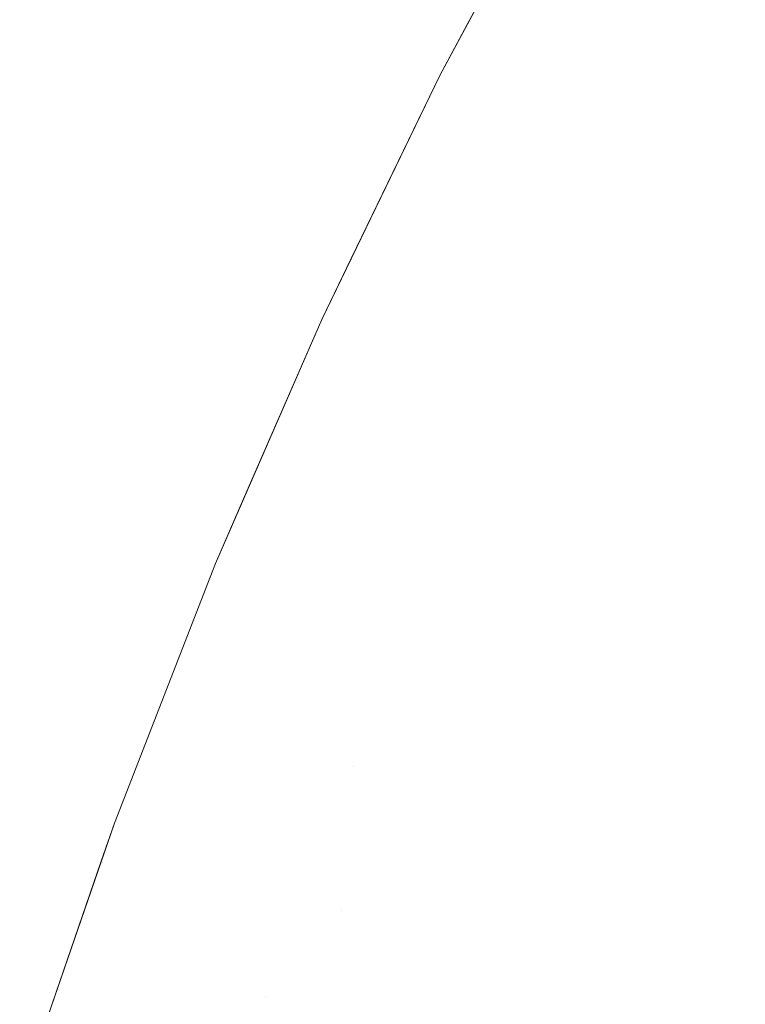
# Model space of a CAD drawing. Header units: centimetres. Extents: x -17.1 to 18.2, y 3.4 to 5.2.
# Tile 59 of 256: x -17.0798 to -17.0676, y 5.1457 to 5.1622. Entities that reach past the tile are written whole.
import ezdxf

# ---------------------------------------------------------------- set-up
doc = ezdxf.new("R2010")
doc.units = ezdxf.units.CM
doc.header["$LTSCALE"] = 2.54
doc.layers.add('Lucido design-1', color=7, linetype='Continuous')

# ---------------------------------------------------------------- blocks, each defined once
blk = doc.blocks.new('Gruppo-4-1')
at = {"color": 7, "linetype": 'Continuous', "lineweight": 9}
for points, invisible_edges in [([(-17.072262, 5.162198, -1872.315514), (-17.070845, 5.164845, -1872.315514), (-17.070845, 5.164845, -1872.915514), (-17.072759, 5.161269, -1872.915514)], 10), ([(-17.072759, 5.161269, -1872.915514), (-17.070845, 5.164845, -1872.915514), (-17.071188, 5.164152, -1872.918638), (-17.07225, 5.162175, -1872.918638)], 14), ([(-17.07225, 5.162175, -1872.31239), (-17.071188, 5.164152, -1872.31239), (-17.070845, 5.164845, -1872.315514), (-17.072262, 5.162198, -1872.315514)], 11), ([(-17.072174, 5.162084, -1872.30927), (-17.071114, 5.164058, -1872.30927), (-17.071188, 5.164152, -1872.31239), (-17.07225, 5.162175, -1872.31239)], 15), ([(-17.07225, 5.162175, -1872.918638), (-17.071188, 5.164152, -1872.918638), (-17.071114, 5.164058, -1872.921758), (-17.072174, 5.162084, -1872.921758)], 15), ([(-17.068572, 5.164114, -1872.290899), (-17.069647, 5.162215, -1872.290899), (-17.069239, 5.161702, -1872.287934), (-17.068173, 5.163586, -1872.287934)], 15), ([(-17.069239, 5.161702, -1872.943094), (-17.069647, 5.162215, -1872.940129), (-17.068572, 5.164114, -1872.940129), (-17.068173, 5.163586, -1872.943094)], 15), ([(-17.072047, 5.161933, -1872.30616), (-17.07099, 5.163903, -1872.30616), (-17.071114, 5.164058, -1872.30927), (-17.072174, 5.162084, -1872.30927)], 15), ([(-17.072174, 5.162084, -1872.921758), (-17.071114, 5.164058, -1872.921758), (-17.07099, 5.163903, -1872.924868), (-17.072047, 5.161933, -1872.924868)], 15), ([(-17.071871, 5.161723, -1872.303063), (-17.070817, 5.163685, -1872.303063), (-17.07099, 5.163903, -1872.30616), (-17.072047, 5.161933, -1872.30616)], 15), ([(-17.072047, 5.161933, -1872.924868), (-17.07099, 5.163903, -1872.924868), (-17.070817, 5.163685, -1872.927965), (-17.071871, 5.161723, -1872.927965)], 15), ([(-17.071645, 5.161453, -1872.299984), (-17.070595, 5.163407, -1872.299984), (-17.070817, 5.163685, -1872.303063), (-17.071871, 5.161723, -1872.303063)], 15), ([(-17.071871, 5.161723, -1872.927965), (-17.070817, 5.163685, -1872.927965), (-17.070595, 5.163407, -1872.931044), (-17.071645, 5.161453, -1872.931044)], 15), ([(-17.068173, 5.163586, -1872.287934), (-17.069239, 5.161702, -1872.287934), (-17.068787, 5.161134, -1872.285009), (-17.067731, 5.163, -1872.285009)], 15), ([(-17.068173, 5.163586, -1872.943094), (-17.067731, 5.163, -1872.946019), (-17.068787, 5.161134, -1872.946019), (-17.069239, 5.161702, -1872.943094)], 15), ([(-17.07137, 5.161125, -1872.296927), (-17.070326, 5.163068, -1872.296927), (-17.070595, 5.163407, -1872.299984), (-17.071645, 5.161453, -1872.299984)], 15), ([(-17.071645, 5.161453, -1872.931044), (-17.070595, 5.163407, -1872.931044), (-17.070326, 5.163068, -1872.934101), (-17.07137, 5.161125, -1872.934101)], 15), ([(-17.071047, 5.16074, -1872.293898), (-17.070009, 5.162671, -1872.293898), (-17.070326, 5.163068, -1872.296927), (-17.07137, 5.161125, -1872.296927)], 15), ([(-17.07137, 5.161125, -1872.934101), (-17.070326, 5.163068, -1872.934101), (-17.070009, 5.162671, -1872.93713), (-17.071047, 5.16074, -1872.93713)], 15), ([(-17.067731, 5.163, -1872.285009), (-17.068787, 5.161134, -1872.285009), (-17.068292, 5.160512, -1872.282125), (-17.067247, 5.162359, -1872.282125)], 15), ([(-17.068292, 5.160512, -1872.948903), (-17.068787, 5.161134, -1872.946019), (-17.067731, 5.163, -1872.946019), (-17.067247, 5.162359, -1872.948903)], 15), ([(-17.070676, 5.160298, -1872.290899), (-17.069647, 5.162215, -1872.290899), (-17.070009, 5.162671, -1872.293898), (-17.071047, 5.16074, -1872.293898)], 15), ([(-17.071047, 5.16074, -1872.93713), (-17.070009, 5.162671, -1872.93713), (-17.069647, 5.162215, -1872.940129), (-17.070676, 5.160298, -1872.940129)], 15), ([(-17.067247, 5.162359, -1872.282125), (-17.068292, 5.160512, -1872.282125), (-17.067755, 5.159838, -1872.279288), (-17.066722, 5.161664, -1872.279288)], 15), ([(-17.067247, 5.162359, -1872.948903), (-17.066722, 5.161664, -1872.95174), (-17.067755, 5.159838, -1872.95174), (-17.068292, 5.160512, -1872.948903)], 15), ([(-17.07225, 5.162175, -1872.31239), (-17.073266, 5.160183, -1872.31239), (-17.073188, 5.160095, -1872.30927), (-17.072174, 5.162084, -1872.30927)], 15), ([(-17.072759, 5.161269, -1872.315514), (-17.073266, 5.160183, -1872.31239), (-17.07225, 5.162175, -1872.31239)], 11), ([(-17.07225, 5.162175, -1872.918638), (-17.073266, 5.160183, -1872.918638), (-17.072759, 5.161269, -1872.915514)], 11), ([(-17.072174, 5.162084, -1872.921758), (-17.073188, 5.160095, -1872.921758), (-17.073266, 5.160183, -1872.918638), (-17.07225, 5.162175, -1872.918638)], 15), ([(-17.07225, 5.162175, -1872.31239), (-17.072262, 5.162198, -1872.315514), (-17.072759, 5.161269, -1872.315514)], 9), ([(-17.072759, 5.161269, -1872.915514), (-17.072759, 5.161269, -1872.315514), (-17.072262, 5.162198, -1872.315514)], 9), ([(-17.07026, 5.159801, -1872.287934), (-17.069239, 5.161702, -1872.287934), (-17.069647, 5.162215, -1872.290899), (-17.070676, 5.160298, -1872.290899)], 15), ([(-17.070676, 5.160298, -1872.940129), (-17.069647, 5.162215, -1872.940129), (-17.069239, 5.161702, -1872.943094), (-17.07026, 5.159801, -1872.943094)], 15), ([(-17.072174, 5.162084, -1872.30927), (-17.073188, 5.160095, -1872.30927), (-17.073059, 5.159949, -1872.30616), (-17.072047, 5.161933, -1872.30616)], 15), ([(-17.072047, 5.161933, -1872.924868), (-17.073059, 5.159949, -1872.924868), (-17.073188, 5.160095, -1872.921758), (-17.072174, 5.162084, -1872.921758)], 15), ([(-17.072047, 5.161933, -1872.30616), (-17.073059, 5.159949, -1872.30616), (-17.072879, 5.159745, -1872.303063), (-17.071871, 5.161723, -1872.303063)], 15), ([(-17.071871, 5.161723, -1872.927965), (-17.072879, 5.159745, -1872.927965), (-17.073059, 5.159949, -1872.924868), (-17.072047, 5.161933, -1872.924868)], 15), ([(-17.071871, 5.161723, -1872.303063), (-17.072879, 5.159745, -1872.303063), (-17.072649, 5.159484, -1872.299984), (-17.071645, 5.161453, -1872.299984)], 15), ([(-17.071645, 5.161453, -1872.931044), (-17.072649, 5.159484, -1872.931044), (-17.072879, 5.159745, -1872.927965), (-17.071871, 5.161723, -1872.927965)], 15), ([(-17.069798, 5.15925, -1872.285009), (-17.068787, 5.161134, -1872.285009), (-17.069239, 5.161702, -1872.287934), (-17.07026, 5.159801, -1872.287934)], 15), ([(-17.07026, 5.159801, -1872.943094), (-17.069239, 5.161702, -1872.943094), (-17.068787, 5.161134, -1872.946019), (-17.069798, 5.15925, -1872.946019)], 15), ([(-17.066722, 5.161664, -1872.279288), (-17.067755, 5.159838, -1872.279288), (-17.067179, 5.159113, -1872.276499), (-17.066158, 5.160918, -1872.276499)], 15), ([(-17.067179, 5.159113, -1872.954529), (-17.067755, 5.159838, -1872.95174), (-17.066722, 5.161664, -1872.95174), (-17.066158, 5.160918, -1872.954529)], 15), ([(-17.071645, 5.161453, -1872.299984), (-17.072649, 5.159484, -1872.299984), (-17.072368, 5.159167, -1872.296927), (-17.07137, 5.161125, -1872.296927)], 15), ([(-17.07137, 5.161125, -1872.934101), (-17.072368, 5.159167, -1872.934101), (-17.072649, 5.159484, -1872.931044), (-17.071645, 5.161453, -1872.931044)], 15), ([(-17.074246, 5.158198, -1872.315514), (-17.072759, 5.161269, -1872.315514), (-17.072759, 5.161269, -1872.915514), (-17.074742, 5.157175, -1872.915514)], 10), ([(-17.074742, 5.157175, -1872.915514), (-17.072759, 5.161269, -1872.915514), (-17.073266, 5.160183, -1872.918638), (-17.074236, 5.158178, -1872.918638)], 14), ([(-17.074236, 5.158178, -1872.31239), (-17.073266, 5.160183, -1872.31239), (-17.072759, 5.161269, -1872.315514), (-17.074246, 5.158198, -1872.315514)], 11), ([(-17.07137, 5.161125, -1872.296927), (-17.072368, 5.159167, -1872.296927), (-17.072039, 5.158793, -1872.293898), (-17.071047, 5.16074, -1872.293898)], 15), ([(-17.071047, 5.16074, -1872.93713), (-17.072039, 5.158793, -1872.93713), (-17.072368, 5.159167, -1872.934101), (-17.07137, 5.161125, -1872.934101)], 15), ([(-17.069293, 5.158648, -1872.282125), (-17.068292, 5.160512, -1872.282125), (-17.068787, 5.161134, -1872.285009), (-17.069798, 5.15925, -1872.285009)], 15), ([(-17.069798, 5.15925, -1872.946019), (-17.068787, 5.161134, -1872.946019), (-17.068292, 5.160512, -1872.948903), (-17.069293, 5.158648, -1872.948903)], 15), ([(-17.071047, 5.16074, -1872.293898), (-17.072039, 5.158793, -1872.293898), (-17.071661, 5.158366, -1872.290899), (-17.070676, 5.160298, -1872.290899)], 15), ([(-17.070676, 5.160298, -1872.940129), (-17.071661, 5.158366, -1872.940129), (-17.072039, 5.158793, -1872.93713), (-17.071047, 5.16074, -1872.93713)], 15), ([(-17.068746, 5.157994, -1872.279288), (-17.067755, 5.159838, -1872.279288), (-17.068292, 5.160512, -1872.282125), (-17.069293, 5.158648, -1872.282125)], 15), ([(-17.069293, 5.158648, -1872.948903), (-17.068292, 5.160512, -1872.948903), (-17.067755, 5.159838, -1872.95174), (-17.068746, 5.157994, -1872.95174)], 15), ([(-17.070676, 5.160298, -1872.290899), (-17.071661, 5.158366, -1872.290899), (-17.071237, 5.157885, -1872.287934), (-17.07026, 5.159801, -1872.287934)], 15), ([(-17.07026, 5.159801, -1872.943094), (-17.071237, 5.157885, -1872.943094), (-17.071661, 5.158366, -1872.940129), (-17.070676, 5.160298, -1872.940129)], 15), ([(-17.074157, 5.158093, -1872.30927), (-17.073188, 5.160095, -1872.30927), (-17.073266, 5.160183, -1872.31239), (-17.074236, 5.158178, -1872.31239)], 15), ([(-17.074236, 5.158178, -1872.918638), (-17.073266, 5.160183, -1872.918638), (-17.073188, 5.160095, -1872.921758), (-17.074157, 5.158093, -1872.921758)], 15), ([(-17.074026, 5.157952, -1872.30616), (-17.073059, 5.159949, -1872.30616), (-17.073188, 5.160095, -1872.30927), (-17.074157, 5.158093, -1872.30927)], 15), ([(-17.074157, 5.158093, -1872.921758), (-17.073188, 5.160095, -1872.921758), (-17.073059, 5.159949, -1872.924868), (-17.074026, 5.157952, -1872.924868)], 15), ([(-17.073842, 5.157755, -1872.303063), (-17.072879, 5.159745, -1872.303063), (-17.073059, 5.159949, -1872.30616), (-17.074026, 5.157952, -1872.30616)], 15), ([(-17.074026, 5.157952, -1872.924868), (-17.073059, 5.159949, -1872.924868), (-17.072879, 5.159745, -1872.927965), (-17.073842, 5.157755, -1872.927965)], 15), ([(-17.07026, 5.159801, -1872.287934), (-17.071237, 5.157885, -1872.287934), (-17.070766, 5.157352, -1872.285009), (-17.069798, 5.15925, -1872.285009)], 15), ([(-17.069798, 5.15925, -1872.946019), (-17.070766, 5.157352, -1872.946019), (-17.071237, 5.157885, -1872.943094), (-17.07026, 5.159801, -1872.943094)], 15), ([(-17.068157, 5.157292, -1872.276499), (-17.067179, 5.159113, -1872.276499), (-17.067755, 5.159838, -1872.279288), (-17.068746, 5.157994, -1872.279288)], 15), ([(-17.068746, 5.157994, -1872.95174), (-17.067755, 5.159838, -1872.95174), (-17.067179, 5.159113, -1872.954529), (-17.068157, 5.157292, -1872.954529)], 15), ([(-17.073608, 5.157503, -1872.299984), (-17.072649, 5.159484, -1872.299984), (-17.072879, 5.159745, -1872.303063), (-17.073842, 5.157755, -1872.303063)], 15), ([(-17.073842, 5.157755, -1872.927965), (-17.072879, 5.159745, -1872.927965), (-17.072649, 5.159484, -1872.931044), (-17.073608, 5.157503, -1872.931044)], 15), ([(-17.073322, 5.157196, -1872.296927), (-17.072368, 5.159167, -1872.296927), (-17.072649, 5.159484, -1872.299984), (-17.073608, 5.157503, -1872.299984)], 15), ([(-17.073608, 5.157503, -1872.931044), (-17.072649, 5.159484, -1872.931044), (-17.072368, 5.159167, -1872.934101), (-17.073322, 5.157196, -1872.934101)], 15), ([(-17.072987, 5.156835, -1872.293898), (-17.072039, 5.158793, -1872.293898), (-17.072368, 5.159167, -1872.296927), (-17.073322, 5.157196, -1872.296927)], 15), ([(-17.073322, 5.157196, -1872.934101), (-17.072368, 5.159167, -1872.934101), (-17.072039, 5.158793, -1872.93713), (-17.072987, 5.156835, -1872.93713)], 15), ([(-17.069798, 5.15925, -1872.285009), (-17.070766, 5.157352, -1872.285009), (-17.070251, 5.156769, -1872.282125), (-17.069293, 5.158648, -1872.282125)], 15), ([(-17.069293, 5.158648, -1872.948903), (-17.070251, 5.156769, -1872.948903), (-17.070766, 5.157352, -1872.946019), (-17.069798, 5.15925, -1872.946019)], 15), ([(-17.067529, 5.156543, -1872.273762), (-17.066564, 5.158341, -1872.273762), (-17.067179, 5.159113, -1872.276499), (-17.068157, 5.157292, -1872.276499)], 15), ([(-17.068157, 5.157292, -1872.954529), (-17.067179, 5.159113, -1872.954529), (-17.066564, 5.158341, -1872.957266), (-17.067529, 5.156543, -1872.957266)], 15), ([(-17.072602, 5.156422, -1872.290899), (-17.071661, 5.158366, -1872.290899), (-17.072039, 5.158793, -1872.293898), (-17.072987, 5.156835, -1872.293898)], 15), ([(-17.072987, 5.156835, -1872.93713), (-17.072039, 5.158793, -1872.93713), (-17.071661, 5.158366, -1872.940129), (-17.072602, 5.156422, -1872.940129)], 15), ([(-17.069293, 5.158648, -1872.282125), (-17.070251, 5.156769, -1872.282125), (-17.069693, 5.156137, -1872.279288), (-17.068746, 5.157994, -1872.279288)], 15), ([(-17.068746, 5.157994, -1872.95174), (-17.069693, 5.156137, -1872.95174), (-17.070251, 5.156769, -1872.948903), (-17.069293, 5.158648, -1872.948903)], 15), ([(-17.07217, 5.155957, -1872.287934), (-17.071237, 5.157885, -1872.287934), (-17.071661, 5.158366, -1872.290899), (-17.072602, 5.156422, -1872.290899)], 15), ([(-17.072602, 5.156422, -1872.940129), (-17.071661, 5.158366, -1872.940129), (-17.071237, 5.157885, -1872.943094), (-17.07217, 5.155957, -1872.943094)], 15), ([(-17.074236, 5.158178, -1872.31239), (-17.075161, 5.156163, -1872.31239), (-17.075081, 5.156081, -1872.30927), (-17.074157, 5.158093, -1872.30927)], 15), ([(-17.074742, 5.157175, -1872.315514), (-17.075161, 5.156163, -1872.31239), (-17.074236, 5.158178, -1872.31239)], 11), ([(-17.074236, 5.158178, -1872.918638), (-17.075161, 5.156163, -1872.918638), (-17.074742, 5.157175, -1872.915514)], 11), ([(-17.074157, 5.158093, -1872.921758), (-17.075081, 5.156081, -1872.921758), (-17.075161, 5.156163, -1872.918638), (-17.074236, 5.158178, -1872.918638)], 15), ([(-17.074236, 5.158178, -1872.31239), (-17.074246, 5.158198, -1872.315514), (-17.074742, 5.157175, -1872.315514)], 9), ([(-17.074742, 5.157175, -1872.915514), (-17.074742, 5.157175, -1872.315514), (-17.074246, 5.158198, -1872.315514)], 9), ([(-17.074157, 5.158093, -1872.30927), (-17.075081, 5.156081, -1872.30927), (-17.074948, 5.155945, -1872.30616), (-17.074026, 5.157952, -1872.30616)], 15), ([(-17.074026, 5.157952, -1872.924868), (-17.074948, 5.155945, -1872.924868), (-17.075081, 5.156081, -1872.921758), (-17.074157, 5.158093, -1872.921758)], 15), ([(-17.068746, 5.157994, -1872.279288), (-17.069693, 5.156137, -1872.279288), (-17.069093, 5.155457, -1872.276499), (-17.068157, 5.157292, -1872.276499)], 15), ([(-17.068157, 5.157292, -1872.954529), (-17.069093, 5.155457, -1872.954529), (-17.069693, 5.156137, -1872.95174), (-17.068746, 5.157994, -1872.95174)], 15), ([(-17.074026, 5.157952, -1872.30616), (-17.074948, 5.155945, -1872.30616), (-17.074761, 5.155755, -1872.303063), (-17.073842, 5.157755, -1872.303063)], 15), ([(-17.073842, 5.157755, -1872.927965), (-17.074761, 5.155755, -1872.927965), (-17.074948, 5.155945, -1872.924868), (-17.074026, 5.157952, -1872.924868)], 15), ([(-17.071691, 5.155442, -1872.285009), (-17.070766, 5.157352, -1872.285009), (-17.071237, 5.157885, -1872.287934), (-17.07217, 5.155957, -1872.287934)], 15), ([(-17.07217, 5.155957, -1872.943094), (-17.071237, 5.157885, -1872.943094), (-17.070766, 5.157352, -1872.946019), (-17.071691, 5.155442, -1872.946019)], 15), ([(-17.073842, 5.157755, -1872.303063), (-17.074761, 5.155755, -1872.303063), (-17.074522, 5.155511, -1872.299984), (-17.073608, 5.157503, -1872.299984)], 15), ([(-17.073608, 5.157503, -1872.931044), (-17.074522, 5.155511, -1872.931044), (-17.074761, 5.155755, -1872.927965), (-17.073842, 5.157755, -1872.927965)], 15), ([(-17.073608, 5.157503, -1872.299984), (-17.074522, 5.155511, -1872.299984), (-17.074232, 5.155215, -1872.296927), (-17.073322, 5.157196, -1872.296927)], 15), ([(-17.073322, 5.157196, -1872.934101), (-17.074232, 5.155215, -1872.934101), (-17.074522, 5.155511, -1872.931044), (-17.073608, 5.157503, -1872.931044)], 15), ([(-17.071166, 5.154878, -1872.282125), (-17.070251, 5.156769, -1872.282125), (-17.070766, 5.157352, -1872.285009), (-17.071691, 5.155442, -1872.285009)], 15), ([(-17.071691, 5.155442, -1872.946019), (-17.070766, 5.157352, -1872.946019), (-17.070251, 5.156769, -1872.948903), (-17.071166, 5.154878, -1872.948903)], 15), ([(-17.074742, 5.157175, -1872.915514), (-17.076527, 5.153075, -1872.915514), (-17.076527, 5.153075, -1872.315514), (-17.076054, 5.154161, -1872.315514)], 10), ([(-17.076527, 5.153075, -1872.915514), (-17.074742, 5.157175, -1872.915514), (-17.075161, 5.156163, -1872.918638), (-17.076042, 5.154142, -1872.918638)], 14), ([(-17.076042, 5.154142, -1872.31239), (-17.075161, 5.156163, -1872.31239), (-17.074742, 5.157175, -1872.315514), (-17.076054, 5.154161, -1872.315514)], 11), ([(-17.076054, 5.154161, -1872.315514), (-17.074742, 5.157175, -1872.315514), (-17.074742, 5.157175, -1872.915514)], 10), ([(-17.073322, 5.157196, -1872.296927), (-17.074232, 5.155215, -1872.296927), (-17.073891, 5.154867, -1872.293898), (-17.072987, 5.156835, -1872.293898)], 15), ([(-17.072987, 5.156835, -1872.93713), (-17.073891, 5.154867, -1872.93713), (-17.074232, 5.155215, -1872.934101), (-17.073322, 5.157196, -1872.934101)], 15), ([(-17.068157, 5.157292, -1872.276499), (-17.069093, 5.155457, -1872.276499), (-17.068453, 5.154732, -1872.273762), (-17.067529, 5.156543, -1872.273762)], 15), ([(-17.067529, 5.156543, -1872.957266), (-17.068453, 5.154732, -1872.957266), (-17.069093, 5.155457, -1872.954529), (-17.068157, 5.157292, -1872.954529)], 15), ([(-17.072987, 5.156835, -1872.293898), (-17.073891, 5.154867, -1872.293898), (-17.0735, 5.154468, -1872.290899), (-17.072602, 5.156422, -1872.290899)], 15), ([(-17.072602, 5.156422, -1872.940129), (-17.0735, 5.154468, -1872.940129), (-17.073891, 5.154867, -1872.93713), (-17.072987, 5.156835, -1872.93713)], 15), ([(-17.070598, 5.154267, -1872.279288), (-17.069693, 5.156137, -1872.279288), (-17.070251, 5.156769, -1872.282125), (-17.071166, 5.154878, -1872.282125)], 15), ([(-17.071166, 5.154878, -1872.948903), (-17.070251, 5.156769, -1872.948903), (-17.069693, 5.156137, -1872.95174), (-17.070598, 5.154267, -1872.95174)], 15), ([(-17.067529, 5.156543, -1872.273762), (-17.068453, 5.154732, -1872.273762), (-17.067774, 5.153963, -1872.27108), (-17.066863, 5.155749, -1872.27108)], 15), ([(-17.066863, 5.155749, -1872.959948), (-17.067774, 5.153963, -1872.959948), (-17.068453, 5.154732, -1872.957266), (-17.067529, 5.156543, -1872.957266)], 15), ([(-17.072602, 5.156422, -1872.290899), (-17.0735, 5.154468, -1872.290899), (-17.07306, 5.15402, -1872.287934), (-17.07217, 5.155957, -1872.287934)], 15), ([(-17.07217, 5.155957, -1872.943094), (-17.07306, 5.15402, -1872.943094), (-17.0735, 5.154468, -1872.940129), (-17.072602, 5.156422, -1872.940129)], 15), ([(-17.075961, 5.154063, -1872.30927), (-17.075081, 5.156081, -1872.30927), (-17.075161, 5.156163, -1872.31239), (-17.076042, 5.154142, -1872.31239)], 15), ([(-17.076042, 5.154142, -1872.918638), (-17.075161, 5.156163, -1872.918638), (-17.075081, 5.156081, -1872.921758), (-17.075961, 5.154063, -1872.921758)], 15), ([(-17.075825, 5.153931, -1872.30616), (-17.074948, 5.155945, -1872.30616), (-17.075081, 5.156081, -1872.30927), (-17.075961, 5.154063, -1872.30927)], 15), ([(-17.075961, 5.154063, -1872.921758), (-17.075081, 5.156081, -1872.921758), (-17.074948, 5.155945, -1872.924868), (-17.075825, 5.153931, -1872.924868)], 15), ([(-17.069987, 5.15361, -1872.276499), (-17.069093, 5.155457, -1872.276499), (-17.069693, 5.156137, -1872.279288), (-17.070598, 5.154267, -1872.279288)], 15), ([(-17.070598, 5.154267, -1872.95174), (-17.069693, 5.156137, -1872.95174), (-17.069093, 5.155457, -1872.954529), (-17.069987, 5.15361, -1872.954529)], 15), ([(-17.075636, 5.153748, -1872.303063), (-17.074761, 5.155755, -1872.303063), (-17.074948, 5.155945, -1872.30616), (-17.075825, 5.153931, -1872.30616)], 15), ([(-17.075825, 5.153931, -1872.924868), (-17.074948, 5.155945, -1872.924868), (-17.074761, 5.155755, -1872.927965), (-17.075636, 5.153748, -1872.927965)], 15), ([(-17.07217, 5.155957, -1872.287934), (-17.07306, 5.15402, -1872.287934), (-17.072572, 5.153522, -1872.285009), (-17.071691, 5.155442, -1872.285009)], 15), ([(-17.071691, 5.155442, -1872.946019), (-17.072572, 5.153522, -1872.946019), (-17.07306, 5.15402, -1872.943094), (-17.07217, 5.155957, -1872.943094)], 15), ([(-17.075393, 5.153513, -1872.299984), (-17.074522, 5.155511, -1872.299984), (-17.074761, 5.155755, -1872.303063), (-17.075636, 5.153748, -1872.303063)], 15), ([(-17.075636, 5.153748, -1872.927965), (-17.074761, 5.155755, -1872.927965), (-17.074522, 5.155511, -1872.931044), (-17.075393, 5.153513, -1872.931044)], 15), ([(-17.066863, 5.155749, -1872.27108), (-17.067774, 5.153963, -1872.27108), (-17.067058, 5.153153, -1872.268455), (-17.066162, 5.154912, -1872.268455)], 15), ([(-17.066162, 5.154912, -1872.962573), (-17.067058, 5.153153, -1872.962573), (-17.067774, 5.153963, -1872.959948), (-17.066863, 5.155749, -1872.959948)], 15), ([(-17.075098, 5.153228, -1872.296927), (-17.074232, 5.155215, -1872.296927), (-17.074522, 5.155511, -1872.299984), (-17.075393, 5.153513, -1872.299984)], 15), ([(-17.075393, 5.153513, -1872.931044), (-17.074522, 5.155511, -1872.931044), (-17.074232, 5.155215, -1872.934101), (-17.075098, 5.153228, -1872.934101)], 15), ([(-17.071691, 5.155442, -1872.285009), (-17.072572, 5.153522, -1872.285009), (-17.072039, 5.152978, -1872.282125), (-17.071166, 5.154878, -1872.282125)], 15), ([(-17.071166, 5.154878, -1872.948903), (-17.072039, 5.152978, -1872.948903), (-17.072572, 5.153522, -1872.946019), (-17.071691, 5.155442, -1872.946019)], 15), ([(-17.069335, 5.152909, -1872.273762), (-17.068453, 5.154732, -1872.273762), (-17.069093, 5.155457, -1872.276499), (-17.069987, 5.15361, -1872.276499)], 15), ([(-17.069987, 5.15361, -1872.954529), (-17.069093, 5.155457, -1872.954529), (-17.068453, 5.154732, -1872.957266), (-17.069335, 5.152909, -1872.957266)], 15), ([(-17.074751, 5.152892, -1872.293898), (-17.073891, 5.154867, -1872.293898), (-17.074232, 5.155215, -1872.296927), (-17.075098, 5.153228, -1872.296927)], 15), ([(-17.075098, 5.153228, -1872.934101), (-17.074232, 5.155215, -1872.934101), (-17.073891, 5.154867, -1872.93713), (-17.074751, 5.152892, -1872.93713)], 15), ([(-17.074354, 5.152508, -1872.290899), (-17.0735, 5.154468, -1872.290899), (-17.073891, 5.154867, -1872.293898), (-17.074751, 5.152892, -1872.293898)], 15), ([(-17.074751, 5.152892, -1872.93713), (-17.073891, 5.154867, -1872.93713), (-17.0735, 5.154468, -1872.940129), (-17.074354, 5.152508, -1872.940129)], 15), ([(-17.071166, 5.154878, -1872.282125), (-17.072039, 5.152978, -1872.282125), (-17.071461, 5.152388, -1872.279288), (-17.070598, 5.154267, -1872.279288)], 15), ([(-17.070598, 5.154267, -1872.95174), (-17.071461, 5.152388, -1872.95174), (-17.072039, 5.152978, -1872.948903), (-17.071166, 5.154878, -1872.948903)], 15), ([(-17.068643, 5.152167, -1872.27108), (-17.067774, 5.153963, -1872.27108), (-17.068453, 5.154732, -1872.273762), (-17.069335, 5.152909, -1872.273762)], 15), ([(-17.069335, 5.152909, -1872.957266), (-17.068453, 5.154732, -1872.957266), (-17.067774, 5.153963, -1872.959948), (-17.068643, 5.152167, -1872.959948)], 15), ([(-17.073907, 5.152075, -1872.287934), (-17.07306, 5.15402, -1872.287934), (-17.0735, 5.154468, -1872.290899), (-17.074354, 5.152508, -1872.290899)], 15), ([(-17.074354, 5.152508, -1872.940129), (-17.0735, 5.154468, -1872.940129), (-17.07306, 5.15402, -1872.943094), (-17.073907, 5.152075, -1872.943094)], 15), ([(-17.070598, 5.154267, -1872.279288), (-17.071461, 5.152388, -1872.279288), (-17.070839, 5.151754, -1872.276499), (-17.069987, 5.15361, -1872.276499)], 15), ([(-17.069987, 5.15361, -1872.954529), (-17.070839, 5.151754, -1872.954529), (-17.071461, 5.152388, -1872.95174), (-17.070598, 5.154267, -1872.95174)], 15), ([(-17.076042, 5.154142, -1872.31239), (-17.07688, 5.152115, -1872.31239), (-17.076797, 5.152039, -1872.30927), (-17.075961, 5.154063, -1872.30927)], 15), ([(-17.076527, 5.153075, -1872.315514), (-17.07688, 5.152115, -1872.31239), (-17.076042, 5.154142, -1872.31239)], 11), ([(-17.076042, 5.154142, -1872.918638), (-17.07688, 5.152115, -1872.918638), (-17.076527, 5.153075, -1872.915514)], 11), ([(-17.075961, 5.154063, -1872.921758), (-17.076797, 5.152039, -1872.921758), (-17.07688, 5.152115, -1872.918638), (-17.076042, 5.154142, -1872.918638)], 15), ([(-17.075961, 5.154063, -1872.30927), (-17.076797, 5.152039, -1872.30927), (-17.076659, 5.151913, -1872.30616), (-17.075825, 5.153931, -1872.30616)], 15), ([(-17.075825, 5.153931, -1872.924868), (-17.076659, 5.151913, -1872.924868), (-17.076797, 5.152039, -1872.921758), (-17.075961, 5.154063, -1872.921758)], 15), ([(-17.076042, 5.154142, -1872.31239), (-17.076054, 5.154161, -1872.315514), (-17.076527, 5.153075, -1872.315514)], 9), ([(-17.073412, 5.151596, -1872.285009), (-17.072572, 5.153522, -1872.285009), (-17.07306, 5.15402, -1872.287934), (-17.073907, 5.152075, -1872.287934)], 15), ([(-17.073907, 5.152075, -1872.943094), (-17.07306, 5.15402, -1872.943094), (-17.072572, 5.153522, -1872.946019), (-17.073412, 5.151596, -1872.946019)], 15), ([(-17.075825, 5.153931, -1872.30616), (-17.076659, 5.151913, -1872.30616), (-17.076467, 5.151737, -1872.303063), (-17.075636, 5.153748, -1872.303063)], 15), ([(-17.075636, 5.153748, -1872.927965), (-17.076467, 5.151737, -1872.927965), (-17.076659, 5.151913, -1872.924868), (-17.075825, 5.153931, -1872.924868)], 15), ([(-17.067915, 5.151383, -1872.268455), (-17.067058, 5.153153, -1872.268455), (-17.067774, 5.153963, -1872.27108), (-17.068643, 5.152167, -1872.27108)], 15), ([(-17.068643, 5.152167, -1872.959948), (-17.067774, 5.153963, -1872.959948), (-17.067058, 5.153153, -1872.962573), (-17.067915, 5.151383, -1872.962573)], 15), ([(-17.075636, 5.153748, -1872.303063), (-17.076467, 5.151737, -1872.303063), (-17.076221, 5.151511, -1872.299984), (-17.075393, 5.153513, -1872.299984)], 15), ([(-17.075393, 5.153513, -1872.931044), (-17.076221, 5.151511, -1872.931044), (-17.076467, 5.151737, -1872.927965), (-17.075636, 5.153748, -1872.927965)], 15), ([(-17.07287, 5.151072, -1872.282125), (-17.072039, 5.152978, -1872.282125), (-17.072572, 5.153522, -1872.285009), (-17.073412, 5.151596, -1872.285009)], 15), ([(-17.073412, 5.151596, -1872.946019), (-17.072572, 5.153522, -1872.946019), (-17.072039, 5.152978, -1872.948903), (-17.07287, 5.151072, -1872.948903)], 15), ([(-17.069987, 5.15361, -1872.276499), (-17.070839, 5.151754, -1872.276499), (-17.070176, 5.151078, -1872.273762), (-17.069335, 5.152909, -1872.273762)], 15), ([(-17.069335, 5.152909, -1872.957266), (-17.070176, 5.151078, -1872.957266), (-17.070839, 5.151754, -1872.954529), (-17.069987, 5.15361, -1872.954529)], 15), ([(-17.075393, 5.153513, -1872.299984), (-17.076221, 5.151511, -1872.299984), (-17.075921, 5.151236, -1872.296927), (-17.075098, 5.153228, -1872.296927)], 15), ([(-17.075098, 5.153228, -1872.934101), (-17.075921, 5.151236, -1872.934101), (-17.076221, 5.151511, -1872.931044), (-17.075393, 5.153513, -1872.931044)], 15), ([(-17.075098, 5.153228, -1872.296927), (-17.075921, 5.151236, -1872.296927), (-17.075569, 5.150913, -1872.293898), (-17.074751, 5.152892, -1872.293898)], 15), ([(-17.074751, 5.152892, -1872.93713), (-17.075569, 5.150913, -1872.93713), (-17.075921, 5.151236, -1872.934101), (-17.075098, 5.153228, -1872.934101)], 15), ([(-17.07688, 5.152115, -1872.31239), (-17.076527, 5.153075, -1872.315514), (-17.078224, 5.148718, -1872.315514)], 9), ([(-17.078224, 5.148718, -1872.915514), (-17.078224, 5.148718, -1872.315514), (-17.076527, 5.153075, -1872.315514), (-17.076527, 5.153075, -1872.915514)], 5), ([(-17.078224, 5.148718, -1872.915514), (-17.076527, 5.153075, -1872.915514), (-17.07688, 5.152115, -1872.918638)], 10), ([(-17.067151, 5.150562, -1872.26589), (-17.066308, 5.152303, -1872.26589), (-17.067058, 5.153153, -1872.268455), (-17.067915, 5.151383, -1872.268455)], 15), ([(-17.067915, 5.151383, -1872.962573), (-17.067058, 5.153153, -1872.962573), (-17.066308, 5.152303, -1872.965138), (-17.067151, 5.150562, -1872.965138)], 15), ([(-17.074751, 5.152892, -1872.293898), (-17.075569, 5.150913, -1872.293898), (-17.075166, 5.150543, -1872.290899), (-17.074354, 5.152508, -1872.290899)], 15), ([(-17.074354, 5.152508, -1872.940129), (-17.075166, 5.150543, -1872.940129), (-17.075569, 5.150913, -1872.93713), (-17.074751, 5.152892, -1872.93713)], 15), ([(-17.072282, 5.150503, -1872.279288), (-17.071461, 5.152388, -1872.279288), (-17.072039, 5.152978, -1872.282125), (-17.07287, 5.151072, -1872.282125)], 15), ([(-17.07287, 5.151072, -1872.948903), (-17.072039, 5.152978, -1872.948903), (-17.071461, 5.152388, -1872.95174), (-17.072282, 5.150503, -1872.95174)], 15), ([(-17.069335, 5.152909, -1872.273762), (-17.070176, 5.151078, -1872.273762), (-17.069473, 5.150361, -1872.27108), (-17.068643, 5.152167, -1872.27108)], 15), ([(-17.068643, 5.152167, -1872.959948), (-17.069473, 5.150361, -1872.959948), (-17.070176, 5.151078, -1872.957266), (-17.069335, 5.152909, -1872.957266)], 15), ([(-17.074354, 5.152508, -1872.290899), (-17.075166, 5.150543, -1872.290899), (-17.074713, 5.150127, -1872.287934), (-17.073907, 5.152075, -1872.287934)], 15), ([(-17.073907, 5.152075, -1872.943094), (-17.074713, 5.150127, -1872.943094), (-17.075166, 5.150543, -1872.940129), (-17.074354, 5.152508, -1872.940129)], 15), ([(-17.071651, 5.149892, -1872.276499), (-17.070839, 5.151754, -1872.276499), (-17.071461, 5.152388, -1872.279288), (-17.072282, 5.150503, -1872.279288)], 15), ([(-17.072282, 5.150503, -1872.95174), (-17.071461, 5.152388, -1872.95174), (-17.070839, 5.151754, -1872.954529), (-17.071651, 5.149892, -1872.954529)], 15), ([(-17.078224, 5.148718, -1872.315514), (-17.078428, 5.148059, -1872.31239), (-17.07688, 5.152115, -1872.31239)], 11), ([(-17.078428, 5.148059, -1872.31239), (-17.078343, 5.147989, -1872.30927), (-17.076797, 5.152039, -1872.30927), (-17.07688, 5.152115, -1872.31239)], 15), ([(-17.07688, 5.152115, -1872.918638), (-17.078428, 5.148059, -1872.918638), (-17.078224, 5.148718, -1872.915514)], 11), ([(-17.07688, 5.152115, -1872.918638), (-17.076797, 5.152039, -1872.921758), (-17.078343, 5.147989, -1872.921758), (-17.078428, 5.148059, -1872.918638)], 15), ([(-17.076659, 5.151913, -1872.30616), (-17.076797, 5.152039, -1872.30927), (-17.078343, 5.147989, -1872.30927), (-17.078201, 5.147872, -1872.30616)], 15), ([(-17.078201, 5.147872, -1872.924868), (-17.078343, 5.147989, -1872.921758), (-17.076797, 5.152039, -1872.921758), (-17.076659, 5.151913, -1872.924868)], 15), ([(-17.073907, 5.152075, -1872.287934), (-17.074713, 5.150127, -1872.287934), (-17.07421, 5.149666, -1872.285009), (-17.073412, 5.151596, -1872.285009)], 15), ([(-17.073412, 5.151596, -1872.946019), (-17.07421, 5.149666, -1872.946019), (-17.074713, 5.150127, -1872.943094), (-17.073907, 5.152075, -1872.943094)], 15), ([(-17.068643, 5.152167, -1872.27108), (-17.069473, 5.150361, -1872.27108), (-17.068732, 5.149605, -1872.268455), (-17.067915, 5.151383, -1872.268455)], 15), ([(-17.067915, 5.151383, -1872.962573), (-17.068732, 5.149605, -1872.962573), (-17.069473, 5.150361, -1872.959948), (-17.068643, 5.152167, -1872.959948)], 15), ([(-17.078201, 5.147872, -1872.30616), (-17.078004, 5.14771, -1872.303063), (-17.076467, 5.151737, -1872.303063), (-17.076659, 5.151913, -1872.30616)], 15), ([(-17.076659, 5.151913, -1872.924868), (-17.076467, 5.151737, -1872.927965), (-17.078004, 5.14771, -1872.927965), (-17.078201, 5.147872, -1872.924868)], 15), ([(-17.076221, 5.151511, -1872.299984), (-17.076467, 5.151737, -1872.303063), (-17.078004, 5.14771, -1872.303063), (-17.077751, 5.147501, -1872.299984)], 15), ([(-17.077751, 5.147501, -1872.931044), (-17.078004, 5.14771, -1872.927965), (-17.076467, 5.151737, -1872.927965), (-17.076221, 5.151511, -1872.931044)], 15), ([(-17.070977, 5.14924, -1872.273762), (-17.070176, 5.151078, -1872.273762), (-17.070839, 5.151754, -1872.276499), (-17.071651, 5.149892, -1872.276499)], 15), ([(-17.071651, 5.149892, -1872.954529), (-17.070839, 5.151754, -1872.954529), (-17.070176, 5.151078, -1872.957266), (-17.070977, 5.14924, -1872.957266)], 15), ([(-17.073412, 5.151596, -1872.285009), (-17.07421, 5.149666, -1872.285009), (-17.07366, 5.149161, -1872.282125), (-17.07287, 5.151072, -1872.282125)], 15), ([(-17.07287, 5.151072, -1872.948903), (-17.07366, 5.149161, -1872.948903), (-17.07421, 5.149666, -1872.946019), (-17.073412, 5.151596, -1872.946019)], 15), ([(-17.077751, 5.147501, -1872.299984), (-17.077443, 5.147248, -1872.296927), (-17.075921, 5.151236, -1872.296927), (-17.076221, 5.151511, -1872.299984)], 15), ([(-17.076221, 5.151511, -1872.931044), (-17.075921, 5.151236, -1872.934101), (-17.077443, 5.147248, -1872.934101), (-17.077751, 5.147501, -1872.931044)], 15), ([(-17.067915, 5.151383, -1872.268455), (-17.068732, 5.149605, -1872.268455), (-17.067954, 5.148812, -1872.26589), (-17.067151, 5.150562, -1872.26589)], 15), ([(-17.067151, 5.150562, -1872.965138), (-17.067954, 5.148812, -1872.965138), (-17.068732, 5.149605, -1872.962573), (-17.067915, 5.151383, -1872.962573)], 15), ([(-17.075569, 5.150913, -1872.293898), (-17.075921, 5.151236, -1872.296927), (-17.077443, 5.147248, -1872.296927), (-17.077081, 5.14695, -1872.293898)], 15), ([(-17.077081, 5.14695, -1872.93713), (-17.077443, 5.147248, -1872.934101), (-17.075921, 5.151236, -1872.934101), (-17.075569, 5.150913, -1872.93713)], 15), ([(-17.07287, 5.151072, -1872.282125), (-17.07366, 5.149161, -1872.282125), (-17.073063, 5.148614, -1872.279288), (-17.072282, 5.150503, -1872.279288)], 15), ([(-17.072282, 5.150503, -1872.95174), (-17.073063, 5.148614, -1872.95174), (-17.07366, 5.149161, -1872.948903), (-17.07287, 5.151072, -1872.948903)], 15), ([(-17.070263, 5.148549, -1872.27108), (-17.069473, 5.150361, -1872.27108), (-17.070176, 5.151078, -1872.273762), (-17.070977, 5.14924, -1872.273762)], 15), ([(-17.070977, 5.14924, -1872.957266), (-17.070176, 5.151078, -1872.957266), (-17.069473, 5.150361, -1872.959948), (-17.070263, 5.148549, -1872.959948)], 15), ([(-17.077081, 5.14695, -1872.293898), (-17.076667, 5.146609, -1872.290899), (-17.075166, 5.150543, -1872.290899), (-17.075569, 5.150913, -1872.293898)], 15), ([(-17.075569, 5.150913, -1872.93713), (-17.075166, 5.150543, -1872.940129), (-17.076667, 5.146609, -1872.940129), (-17.077081, 5.14695, -1872.93713)], 15), ([(-17.074713, 5.150127, -1872.287934), (-17.075166, 5.150543, -1872.290899), (-17.076667, 5.146609, -1872.290899), (-17.076201, 5.146225, -1872.287934)], 15), ([(-17.076201, 5.146225, -1872.943094), (-17.076667, 5.146609, -1872.940129), (-17.075166, 5.150543, -1872.940129), (-17.074713, 5.150127, -1872.943094)], 15), ([(-17.067151, 5.150562, -1872.26589), (-17.067954, 5.148812, -1872.26589), (-17.067142, 5.147984, -1872.263387), (-17.066352, 5.149704, -1872.263387)], 15), ([(-17.066352, 5.149704, -1872.967641), (-17.067142, 5.147984, -1872.967641), (-17.067954, 5.148812, -1872.965138), (-17.067151, 5.150562, -1872.965138)], 15), ([(-17.072282, 5.150503, -1872.279288), (-17.073063, 5.148614, -1872.279288), (-17.072422, 5.148025, -1872.276499), (-17.071651, 5.149892, -1872.276499)], 15), ([(-17.071651, 5.149892, -1872.954529), (-17.072422, 5.148025, -1872.954529), (-17.073063, 5.148614, -1872.95174), (-17.072282, 5.150503, -1872.95174)], 15), ([(-17.06951, 5.14782, -1872.268455), (-17.068732, 5.149605, -1872.268455), (-17.069473, 5.150361, -1872.27108), (-17.070263, 5.148549, -1872.27108)], 15), ([(-17.070263, 5.148549, -1872.959948), (-17.069473, 5.150361, -1872.959948), (-17.068732, 5.149605, -1872.962573), (-17.06951, 5.14782, -1872.962573)], 15), ([(-17.076201, 5.146225, -1872.287934), (-17.075684, 5.1458, -1872.285009), (-17.07421, 5.149666, -1872.285009), (-17.074713, 5.150127, -1872.287934)], 15), ([(-17.074713, 5.150127, -1872.943094), (-17.07421, 5.149666, -1872.946019), (-17.075684, 5.1458, -1872.946019), (-17.076201, 5.146225, -1872.943094)], 15), ([(-17.071651, 5.149892, -1872.276499), (-17.072422, 5.148025, -1872.276499), (-17.071738, 5.147398, -1872.273762), (-17.070977, 5.14924, -1872.273762)], 15), ([(-17.070977, 5.14924, -1872.957266), (-17.071738, 5.147398, -1872.957266), (-17.072422, 5.148025, -1872.954529), (-17.071651, 5.149892, -1872.954529)], 15), ([(-17.07421, 5.149666, -1872.285009), (-17.075684, 5.1458, -1872.285009), (-17.074409, 5.147248, -1872.282125)], 11), ([(-17.074409, 5.147248, -1872.948903), (-17.075684, 5.1458, -1872.946019), (-17.07421, 5.149666, -1872.946019)], 11), ([(-17.074409, 5.147248, -1872.282125), (-17.07366, 5.149161, -1872.282125), (-17.07421, 5.149666, -1872.285009)], 11), ([(-17.07421, 5.149666, -1872.946019), (-17.07366, 5.149161, -1872.948903), (-17.074409, 5.147248, -1872.948903)], 11), ([(-17.06872, 5.147056, -1872.26589), (-17.067954, 5.148812, -1872.26589), (-17.068732, 5.149605, -1872.268455), (-17.06951, 5.14782, -1872.268455)], 15), ([(-17.06951, 5.14782, -1872.962573), (-17.068732, 5.149605, -1872.962573), (-17.067954, 5.148812, -1872.965138), (-17.06872, 5.147056, -1872.965138)], 15), ([(-17.070977, 5.14924, -1872.273762), (-17.071738, 5.147398, -1872.273762), (-17.071013, 5.146733, -1872.27108), (-17.070263, 5.148549, -1872.27108)], 15), ([(-17.070263, 5.148549, -1872.959948), (-17.071013, 5.146733, -1872.959948), (-17.071738, 5.147398, -1872.957266), (-17.070977, 5.14924, -1872.957266)], 15), ([(-17.073804, 5.146722, -1872.279288), (-17.073063, 5.148614, -1872.279288), (-17.07366, 5.149161, -1872.282125), (-17.074409, 5.147248, -1872.282125)], 15), ([(-17.074409, 5.147248, -1872.948903), (-17.07366, 5.149161, -1872.948903), (-17.073063, 5.148614, -1872.95174), (-17.073804, 5.146722, -1872.95174)], 15), ([(-17.067895, 5.146258, -1872.263387), (-17.067142, 5.147984, -1872.263387), (-17.067954, 5.148812, -1872.26589), (-17.06872, 5.147056, -1872.26589)], 15), ([(-17.06872, 5.147056, -1872.965138), (-17.067954, 5.148812, -1872.965138), (-17.067142, 5.147984, -1872.967641), (-17.067895, 5.146258, -1872.967641)], 15), ([(-17.078224, 5.148718, -1872.915514), (-17.079815, 5.144109, -1872.915514), (-17.079815, 5.144109, -1872.315514), (-17.078445, 5.148078, -1872.315514)], 10), ([(-17.079811, 5.144011, -1872.918638), (-17.079815, 5.144109, -1872.915514), (-17.078224, 5.148718, -1872.915514), (-17.078428, 5.148059, -1872.918638)], 13), ([(-17.078224, 5.148718, -1872.315514), (-17.078445, 5.148078, -1872.315514), (-17.078428, 5.148059, -1872.31239)], 10), ([(-17.078445, 5.148078, -1872.315514), (-17.078224, 5.148718, -1872.315514), (-17.078224, 5.148718, -1872.915514)], 10), ([(-17.073154, 5.146157, -1872.276499), (-17.072422, 5.148025, -1872.276499), (-17.073063, 5.148614, -1872.279288), (-17.073804, 5.146722, -1872.279288)], 15), ([(-17.073804, 5.146722, -1872.95174), (-17.073063, 5.148614, -1872.95174), (-17.072422, 5.148025, -1872.954529), (-17.073154, 5.146157, -1872.954529)], 15), ([(-17.070263, 5.148549, -1872.27108), (-17.071013, 5.146733, -1872.27108), (-17.070249, 5.146032, -1872.268455), (-17.06951, 5.14782, -1872.268455)], 15), ([(-17.06951, 5.14782, -1872.962573), (-17.070249, 5.146032, -1872.962573), (-17.071013, 5.146733, -1872.959948), (-17.070263, 5.148549, -1872.959948)], 15), ([(-17.078428, 5.148059, -1872.31239), (-17.078445, 5.148078, -1872.315514), (-17.079815, 5.144109, -1872.315514), (-17.079811, 5.144011, -1872.31239)], 13), ([(-17.079811, 5.144011, -1872.31239), (-17.079724, 5.143947, -1872.30927), (-17.078343, 5.147989, -1872.30927), (-17.078428, 5.148059, -1872.31239)], 15), ([(-17.078428, 5.148059, -1872.918638), (-17.078343, 5.147989, -1872.921758), (-17.079724, 5.143947, -1872.921758), (-17.079811, 5.144011, -1872.918638)], 15), ([(-17.078201, 5.147872, -1872.30616), (-17.078343, 5.147989, -1872.30927), (-17.079724, 5.143947, -1872.30927), (-17.079579, 5.14384, -1872.30616)], 15), ([(-17.079579, 5.14384, -1872.924868), (-17.079724, 5.143947, -1872.921758), (-17.078343, 5.147989, -1872.921758), (-17.078201, 5.147872, -1872.924868)], 15), ([(-17.072461, 5.145554, -1872.273762), (-17.071738, 5.147398, -1872.273762), (-17.072422, 5.148025, -1872.276499), (-17.073154, 5.146157, -1872.276499)], 15), ([(-17.073154, 5.146157, -1872.954529), (-17.072422, 5.148025, -1872.954529), (-17.071738, 5.147398, -1872.957266), (-17.072461, 5.145554, -1872.957266)], 15), ([(-17.067037, 5.145428, -1872.260948), (-17.066298, 5.147123, -1872.260948), (-17.067142, 5.147984, -1872.263387), (-17.067895, 5.146258, -1872.263387)], 15), ([(-17.067895, 5.146258, -1872.967641), (-17.067142, 5.147984, -1872.967641), (-17.066298, 5.147123, -1872.97008), (-17.067037, 5.145428, -1872.97008)], 15), ([(-17.079579, 5.14384, -1872.30616), (-17.079377, 5.143691, -1872.303063), (-17.078004, 5.14771, -1872.303063), (-17.078201, 5.147872, -1872.30616)], 15), ([(-17.078201, 5.147872, -1872.924868), (-17.078004, 5.14771, -1872.927965), (-17.079377, 5.143691, -1872.927965), (-17.079579, 5.14384, -1872.924868)], 15), ([(-17.06951, 5.14782, -1872.268455), (-17.070249, 5.146032, -1872.268455), (-17.069447, 5.145296, -1872.26589), (-17.06872, 5.147056, -1872.26589)], 15), ([(-17.06872, 5.147056, -1872.965138), (-17.069447, 5.145296, -1872.965138), (-17.070249, 5.146032, -1872.962573), (-17.06951, 5.14782, -1872.962573)], 15), ([(-17.077751, 5.147501, -1872.299984), (-17.078004, 5.14771, -1872.303063), (-17.079377, 5.143691, -1872.303063), (-17.079118, 5.143501, -1872.299984)], 15), ([(-17.079118, 5.143501, -1872.931044), (-17.079377, 5.143691, -1872.927965), (-17.078004, 5.14771, -1872.927965), (-17.077751, 5.147501, -1872.931044)], 15), ([(-17.079118, 5.143501, -1872.299984), (-17.078803, 5.143269, -1872.296927), (-17.077443, 5.147248, -1872.296927), (-17.077751, 5.147501, -1872.299984)], 15), ([(-17.077751, 5.147501, -1872.931044), (-17.077443, 5.147248, -1872.934101), (-17.078803, 5.143269, -1872.934101), (-17.079118, 5.143501, -1872.931044)], 15), ([(-17.077081, 5.14695, -1872.293898), (-17.077443, 5.147248, -1872.296927), (-17.078803, 5.143269, -1872.296927), (-17.078433, 5.142996, -1872.293898)], 15), ([(-17.078433, 5.142996, -1872.93713), (-17.078803, 5.143269, -1872.934101), (-17.077443, 5.147248, -1872.934101), (-17.077081, 5.14695, -1872.93713)], 15), ([(-17.075684, 5.1458, -1872.285009), (-17.075119, 5.145335, -1872.282125), (-17.074409, 5.147248, -1872.282125)], 11), ([(-17.074409, 5.147248, -1872.948903), (-17.075119, 5.145335, -1872.948903), (-17.075684, 5.1458, -1872.946019)], 11), ([(-17.074409, 5.147248, -1872.282125), (-17.075119, 5.145335, -1872.282125), (-17.074506, 5.14483, -1872.279288), (-17.073804, 5.146722, -1872.279288)], 15), ([(-17.073804, 5.146722, -1872.95174), (-17.074506, 5.14483, -1872.95174), (-17.075119, 5.145335, -1872.948903), (-17.074409, 5.147248, -1872.948903)], 15), ([(-17.071726, 5.144915, -1872.27108), (-17.071013, 5.146733, -1872.27108), (-17.071738, 5.147398, -1872.273762), (-17.072461, 5.145554, -1872.273762)], 15), ([(-17.072461, 5.145554, -1872.957266), (-17.071738, 5.147398, -1872.957266), (-17.071013, 5.146733, -1872.959948), (-17.071726, 5.144915, -1872.959948)], 15), ([(-17.078433, 5.142996, -1872.293898), (-17.078008, 5.142684, -1872.290899), (-17.076667, 5.146609, -1872.290899), (-17.077081, 5.14695, -1872.293898)], 15), ([(-17.077081, 5.14695, -1872.93713), (-17.076667, 5.146609, -1872.940129), (-17.078008, 5.142684, -1872.940129), (-17.078433, 5.142996, -1872.93713)], 15), ([(-17.06872, 5.147056, -1872.26589), (-17.069447, 5.145296, -1872.26589), (-17.06861, 5.144528, -1872.263387), (-17.067895, 5.146258, -1872.263387)], 15), ([(-17.067895, 5.146258, -1872.967641), (-17.06861, 5.144528, -1872.967641), (-17.069447, 5.145296, -1872.965138), (-17.06872, 5.147056, -1872.965138)], 15), ([(-17.076201, 5.146225, -1872.287934), (-17.076667, 5.146609, -1872.290899), (-17.078008, 5.142684, -1872.290899), (-17.077531, 5.142333, -1872.287934)], 15), ([(-17.077531, 5.142333, -1872.943094), (-17.078008, 5.142684, -1872.940129), (-17.076667, 5.146609, -1872.940129), (-17.076201, 5.146225, -1872.943094)], 15), ([(-17.073804, 5.146722, -1872.279288), (-17.074506, 5.14483, -1872.279288), (-17.073848, 5.144288, -1872.276499), (-17.073154, 5.146157, -1872.276499)], 15), ([(-17.073154, 5.146157, -1872.954529), (-17.073848, 5.144288, -1872.954529), (-17.074506, 5.14483, -1872.95174), (-17.073804, 5.146722, -1872.95174)], 15), ([(-17.070951, 5.144241, -1872.268455), (-17.070249, 5.146032, -1872.268455), (-17.071013, 5.146733, -1872.27108), (-17.071726, 5.144915, -1872.27108)], 15), ([(-17.071726, 5.144915, -1872.959948), (-17.071013, 5.146733, -1872.959948), (-17.070249, 5.146032, -1872.962573), (-17.070951, 5.144241, -1872.962573)], 15), ([(-17.067895, 5.146258, -1872.263387), (-17.06861, 5.144528, -1872.263387), (-17.067739, 5.143729, -1872.260948), (-17.067037, 5.145428, -1872.260948)], 15), ([(-17.067037, 5.145428, -1872.97008), (-17.067739, 5.143729, -1872.97008), (-17.06861, 5.144528, -1872.967641), (-17.067895, 5.146258, -1872.967641)], 15), ([(-17.077531, 5.142333, -1872.287934), (-17.077003, 5.141944, -1872.285009), (-17.075684, 5.1458, -1872.285009), (-17.076201, 5.146225, -1872.287934)], 15), ([(-17.076201, 5.146225, -1872.943094), (-17.075684, 5.1458, -1872.946019), (-17.077003, 5.141944, -1872.946019), (-17.077531, 5.142333, -1872.943094)], 15), ([(-17.073154, 5.146157, -1872.276499), (-17.073848, 5.144288, -1872.276499), (-17.073145, 5.14371, -1872.273762), (-17.072461, 5.145554, -1872.273762)], 15), ([(-17.072461, 5.145554, -1872.957266), (-17.073145, 5.14371, -1872.957266), (-17.073848, 5.144288, -1872.954529), (-17.073154, 5.146157, -1872.954529)], 15), ([(-17.070138, 5.143534, -1872.26589), (-17.069447, 5.145296, -1872.26589), (-17.070249, 5.146032, -1872.268455), (-17.070951, 5.144241, -1872.268455)], 15), ([(-17.070951, 5.144241, -1872.962573), (-17.070249, 5.146032, -1872.962573), (-17.069447, 5.145296, -1872.965138), (-17.070138, 5.143534, -1872.965138)], 15), ([(-17.075119, 5.145335, -1872.282125), (-17.075684, 5.1458, -1872.285009), (-17.077003, 5.141944, -1872.285009), (-17.076424, 5.141518, -1872.282125)], 15), ([(-17.076424, 5.141518, -1872.948903), (-17.077003, 5.141944, -1872.946019), (-17.075684, 5.1458, -1872.946019), (-17.075119, 5.145335, -1872.948903)], 15)]:
    blk.add_3dface(points, dxfattribs=dict(at, invisible_edges=invisible_edges))
blk = doc.blocks.new('Gruppo-5-1')
at = {"color": 7}
blk.add_blockref('Gruppo-4-1', (0, 0), dxfattribs=at)

msp = doc.modelspace()

# ---------------------------------------------------------------- block references
at = {"layer": 'Lucido design-1', "color": 7}
msp.add_blockref('Gruppo-5-1', (0, 0), dxfattribs=at)

doc.saveas('drawing.dxf')
